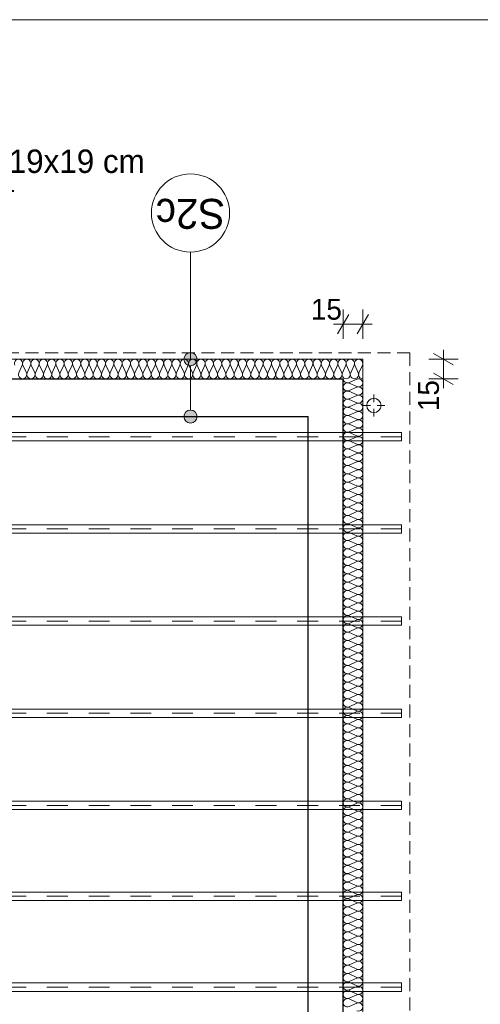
# Model space of a CAD drawing. Extents: x -547885 to -186295, y -25370 to 156194.
# Tile 225 of 256: x -474505 to -470972, y 112136 to 119694. Entities that reach past the tile are written whole.
import ezdxf

# ---------------------------------------------------------------- set-up
doc = ezdxf.new("R2010")
doc.units = 0
doc.header["$MEASUREMENT"] = 0
doc.linetypes.add('Krawędzie ukryte', pattern=[150, 100, -50])
doc.linetypes.add('Przerywana', pattern=[320, 160, -160])
for name, color, linetype in [('Arch ocieplenie', 7, 'Continuous'), ('Arch opisy', 7, 'Continuous'), ('INWENT WYMIARY', 7, 'Continuous')]:
    doc.layers.add(name, color=color, linetype=linetype)
for name, color, linetype, lineweight, true_color in [('Arch ocieplenie_Nr_Pióra__44', 7, 'Continuous', 9, 0x029e21), ('Arch wykończenie_Nr_Pióra__3', 7, 'Continuous', 18, 0xff6600), ('INWENT KONST. DREWNIANA_Nr_Pióra__2', 7, 'Continuous', 13, 0x7f7f7f)]:
    doc.layers.add(name, color=color, linetype=linetype, lineweight=lineweight, true_color=true_color)
for name, color, linetype, lineweight in [('Arch opisy_Nr_Pióra__1', 7, 'Continuous', 25), ('Arch opisy_Nr_Pióra__21', 7, 'Continuous', 9), ('ARCH TABELA_Nr_Pióra__21', 7, 'Continuous', 9), ('INWENT DACH_Nr_Pióra__21', 7, 'Continuous', 9), ('INWENT KONST. DREWNIANA_Nr_Pióra__21', 7, 'Continuous', 9), ('INWENT KONST. DREWNIANA_Nr_Pióra__46', 5, 'Continuous', 13), ('INWENT WYMIARY_Nr_Pióra__21', 7, 'Continuous', 9), ('INWENT.ŚCIANY_Nr_Pióra__1', 7, 'Continuous', 25)]:
    doc.layers.add(name, color=color, linetype=linetype, lineweight=lineweight)
doc.styles.add('GENERATED_STYLE_2', font='txt')
doc.styles.add('GENERATED_STYLE_5', font='txt')
doc.styles.add('GENERATED_STYLE_7', font='txt')
doc.dimstyles.new('GENERATED_STYLE__5', dxfattribs={"dimtxt": 160.000002, "dimasz": 114, "dimexe": 0.18, "dimexo": 0, "dimgap": 0.09, "dimtad": 1, "dimtih": 1, "dimtoh": 1, "dimdec": 0, "dimlfac": 0.1, "dimzin": 0, "dimdsep": 46, "dimtxsty": 'GENERATED_STYLE_2', "dimblk": 'ARROWHEAD_2', "dimblk1": 'ARROWHEAD_2', "dimblk2": 'ARROWHEAD_2', "dimcen": 0.09, "dimclrd": 7, "dimclre": 7, "dimclrt": 7, "dimazin": 0, "dimtfac": 1, "dimtdec": 4, "dimtmove": 0, "dimatfit": 3, "dimfxl": 0, "dimtolj": 1, "dimtzin": 0, "dimarcsym": 0})
doc.dimstyles.new('GENERATED_STYLE__7', dxfattribs={"dimtxt": 160.000002, "dimasz": 114, "dimexe": 0.18, "dimexo": 0, "dimgap": 0.09, "dimtad": 1, "dimdec": 0, "dimlfac": 0.1, "dimzin": 0, "dimdsep": 46, "dimtxsty": 'GENERATED_STYLE_2', "dimblk": 'ARROWHEAD_2', "dimblk1": 'ARROWHEAD_2', "dimblk2": 'ARROWHEAD_2', "dimcen": 0.09, "dimclrd": 7, "dimclre": 7, "dimclrt": 7, "dimazin": 0, "dimtfac": 1, "dimtdec": 4, "dimtmove": 0, "dimatfit": 3, "dimfxl": 0, "dimtolj": 1, "dimtzin": 0, "dimarcsym": 0})

# ---------------------------------------------------------------- blocks, each defined once
blk = doc.blocks.new('Izolacja cieplna 14_240', base_point=(-479763.7, 116937.6))
at = {"layer": 'Arch ocieplenie_Nr_Pióra__44', "linetype": 'Continuous'}
for p, q in [((-474511.4, 116982.3), (-474484.9, 117042.9)), ((-474479.6, 117042.9), (-474453.1, 116982.3)), ((-474447.7, 116982.3), (-474421.3, 117042.9)), ((-474415.9, 117042.9), (-474389.5, 116982.3)), ((-474384.1, 116982.3), (-474357.6, 117042.9)), ((-474352.3, 117042.9), (-474325.8, 116982.3)), ((-474320.5, 116982.3), (-474294, 117042.9)), ((-474288.7, 117042.9), (-474262.2, 116982.3)), ((-474256.8, 116982.3), (-474230.4, 117042.9)), ((-474225, 117042.9), (-474198.6, 116982.3)), ((-474193.2, 116982.3), (-474166.7, 117042.9)), ((-474161.4, 117042.9), (-474134.9, 116982.3)), ((-474129.6, 116982.3), (-474103.1, 117042.9)), ((-474097.8, 117042.9), (-474071.3, 116982.3)), ((-474066, 116982.3), (-474039.5, 117042.9)), ((-474034.1, 117042.9), (-474007.7, 116982.3)), ((-474002.3, 116982.3), (-473975.8, 117042.9)), ((-473970.5, 117042.9), (-473944, 116982.3)), ((-473938.7, 116982.3), (-473912.2, 117042.9)), ((-473906.9, 117042.9), (-473880.4, 116982.3)), ((-473875.1, 116982.3), (-473848.6, 117042.9)), ((-473843.2, 117042.9), (-473816.8, 116982.3)), ((-473811.4, 116982.3), (-473785, 117042.9)), ((-473779.6, 117042.9), (-473753.1, 116982.3)), ((-473747.8, 116982.3), (-473721.3, 117042.9)), ((-473716, 117042.9), (-473689.5, 116982.3)), ((-473684.2, 116982.3), (-473657.7, 117042.9)), ((-473652.3, 117042.9), (-473625.9, 116982.3)), ((-473620.5, 116982.3), (-473594.1, 117042.9)), ((-473588.7, 117042.9), (-473562.2, 116982.3)), ((-473556.9, 116982.3), (-473530.4, 117042.9)), ((-473525.1, 117042.9), (-473498.6, 116982.3)), ((-473493.3, 116982.3), (-473466.8, 117042.9)), ((-473461.4, 117042.9), (-473435, 116982.3)), ((-473429.6, 116982.3), (-473403.2, 117042.9)), ((-473397.8, 117042.9), (-473371.3, 116982.3)), ((-473366, 116982.3), (-473339.5, 117042.9)), ((-473334.2, 117042.9), (-473307.7, 116982.3)), ((-473302.4, 116982.3), (-473275.9, 117042.9)), ((-473270.6, 117042.9), (-473244.1, 116982.3)), ((-473238.7, 116982.3), (-473212.3, 117042.9)), ((-473206.9, 117042.9), (-473180.5, 116982.3)), ((-473175.1, 116982.3), (-473148.6, 117042.9)), ((-473143.3, 117042.9), (-473116.8, 116982.3)), ((-473111.5, 116982.3), (-473085, 117042.9)), ((-473079.7, 117042.9), (-473053.2, 116982.3)), ((-473047.8, 116982.3), (-473021.4, 117042.9)), ((-473016, 117042.9), (-472989.6, 116982.3)), ((-472984.2, 116982.3), (-472957.7, 117042.9)), ((-472952.4, 117042.9), (-472925.9, 116982.3)), ((-472920.6, 116982.3), (-472894.1, 117042.9)), ((-472888.8, 117042.9), (-472862.3, 116982.3)), ((-472856.9, 116982.3), (-472830.5, 117042.9)), ((-472825.1, 117042.9), (-472798.7, 116982.3)), ((-472793.3, 116982.3), (-472766.8, 117042.9)), ((-472761.5, 117042.9), (-472735, 116982.3)), ((-472729.7, 116982.3), (-472703.2, 117042.9)), ((-472697.9, 117042.9), (-472671.4, 116982.3)), ((-472666.1, 116982.3), (-472639.6, 117042.9)), ((-472634.2, 117042.9), (-472607.8, 116982.3)), ((-472602.4, 116982.3), (-472575.9, 117042.9)), ((-472570.6, 117042.9), (-472544.1, 116982.3)), ((-472538.8, 116982.3), (-472512.3, 117042.9)), ((-472507, 117042.9), (-472480.5, 116982.3)), ((-472475.2, 116982.3), (-472448.7, 117042.9)), ((-472443.3, 117042.9), (-472416.9, 116982.3)), ((-472411.5, 116982.3), (-472385.1, 117042.9)), ((-472379.7, 117042.9), (-472353.2, 116982.3)), ((-472347.9, 116982.3), (-472321.4, 117042.9)), ((-472316.1, 117042.9), (-472289.6, 116982.3)), ((-472284.3, 116982.3), (-472257.8, 117042.9)), ((-472252.4, 117042.9), (-472226, 116982.3)), ((-472220.6, 116982.3), (-472194.2, 117042.9)), ((-472188.8, 117042.9), (-472162.3, 116982.3)), ((-472157, 116982.3), (-472130.5, 117042.9)), ((-472125.2, 117042.9), (-472098.7, 116982.3)), ((-472093.4, 116982.3), (-472066.9, 117042.9)), ((-472061.5, 117042.9), (-472035.1, 116982.3)), ((-472029.7, 116982.3), (-472003.3, 117042.9)), ((-471997.9, 117042.9), (-471971.4, 116982.3)), ((-471966.1, 116982.3), (-471939.6, 117042.9)), ((-471934.3, 117042.9), (-471907.8, 116982.3)), ((-471902.5, 116982.3), (-471876, 117042.9))]:
    blk.add_line(p, q, dxfattribs=at)
for centre, start_param, end_param in [((-474514, 117055.7), 4.299595, 8.266775), ((-474450.4, 117055.7), 4.299595, 8.266775), ((-474386.8, 117055.7), 4.299595, 8.266775), ((-474323.2, 117055.7), 4.299595, 8.266775), ((-474259.5, 117055.7), 4.299595, 8.266775), ((-474195.9, 117055.7), 4.299595, 8.266775), ((-474132.3, 117055.7), 4.299595, 8.266775), ((-474068.6, 117055.7), 4.299595, 8.266775), ((-474005, 117055.7), 4.299595, 8.266775), ((-473941.4, 117055.7), 4.299595, 8.266775), ((-473877.7, 117055.7), 4.299595, 8.266775), ((-473814.1, 117055.7), 4.299595, 8.266775), ((-473750.5, 117055.7), 4.299595, 8.266775), ((-473686.8, 117055.7), 4.299595, 8.266775), ((-473623.2, 117055.7), 4.299595, 8.266775), ((-473559.6, 117055.7), 4.299595, 8.266775), ((-473495.9, 117055.7), 4.299595, 8.266775), ((-473432.3, 117055.7), 4.299595, 8.266775), ((-473368.7, 117055.7), 4.299595, 8.266775), ((-473305, 117055.7), 4.299595, 8.266775), ((-473241.4, 117055.7), 4.299595, 8.266775), ((-473177.8, 117055.7), 4.299595, 8.266775), ((-473114.1, 117055.7), 4.299595, 8.266775), ((-473050.5, 117055.7), 4.299595, 8.266775), ((-472986.9, 117055.7), 4.299595, 8.266775), ((-472923.3, 117055.7), 4.299595, 8.266775), ((-472859.6, 117055.7), 4.299595, 8.266775), ((-472796, 117055.7), 4.299595, 8.266775), ((-472732.4, 117055.7), 4.299595, 8.266775), ((-472668.7, 117055.7), 4.299595, 8.266775), ((-472605.1, 117055.7), 4.299595, 8.266775), ((-472541.5, 117055.7), 4.299595, 8.266775), ((-472477.8, 117055.7), 4.299595, 8.266775), ((-472414.2, 117055.7), 4.299595, 8.266775), ((-472350.6, 117055.7), 4.299595, 8.266775), ((-472286.9, 117055.7), 4.299595, 8.266775), ((-472223.3, 117055.7), 4.299595, 8.266775), ((-472159.7, 117055.7), 4.299595, 8.266775), ((-472096, 117055.7), 4.299595, 8.266775), ((-472032.4, 117055.7), 4.299595, 8.266775), ((-471968.8, 117055.7), 4.299595, 8.266775), ((-471905.1, 117055.7), 4.299595, 8.266775), ((-474482.2, 116969.5), 1.158004, 5.125183), ((-474418.6, 116969.5), 1.158004, 5.125183), ((-474355, 116969.5), 1.158004, 5.125183), ((-474291.3, 116969.5), 1.158004, 5.125183), ((-474227.7, 116969.5), 1.158004, 5.125183), ((-474164.1, 116969.5), 1.158004, 5.125183), ((-474100.4, 116969.5), 1.158004, 5.125183), ((-474036.8, 116969.5), 1.158004, 5.125183), ((-473973.2, 116969.5), 1.158004, 5.125183), ((-473909.5, 116969.5), 1.158004, 5.125183), ((-473845.9, 116969.5), 1.158004, 5.125183), ((-473782.3, 116969.5), 1.158004, 5.125183), ((-473718.6, 116969.5), 1.158004, 5.125183), ((-473655, 116969.5), 1.158004, 5.125183), ((-473591.4, 116969.5), 1.158004, 5.125183), ((-473527.8, 116969.5), 1.158004, 5.125183), ((-473464.1, 116969.5), 1.158004, 5.125183), ((-473400.5, 116969.5), 1.158004, 5.125183), ((-473336.9, 116969.5), 1.158004, 5.125183), ((-473273.2, 116969.5), 1.158004, 5.125183), ((-473209.6, 116969.5), 1.158004, 5.125183), ((-473146, 116969.5), 1.158004, 5.125183), ((-473082.3, 116969.5), 1.158004, 5.125183), ((-473018.7, 116969.5), 1.158004, 5.125183), ((-472955.1, 116969.5), 1.158004, 5.125183), ((-472891.4, 116969.5), 1.158004, 5.125183), ((-472827.8, 116969.5), 1.158004, 5.125183), ((-472764.2, 116969.5), 1.158004, 5.125183), ((-472700.5, 116969.5), 1.158004, 5.125183), ((-472636.9, 116969.5), 1.158004, 5.125183), ((-472573.3, 116969.5), 1.158004, 5.125183), ((-472509.6, 116969.5), 1.158004, 5.125183), ((-472446, 116969.5), 1.158004, 5.125183), ((-472382.4, 116969.5), 1.158004, 5.125183), ((-472318.7, 116969.5), 1.158004, 5.125183), ((-472255.1, 116969.5), 1.158004, 5.125183), ((-472191.5, 116969.5), 1.158004, 5.125183), ((-472127.9, 116969.5), 1.158004, 5.125183), ((-472064.2, 116969.5), 1.158004, 5.125183), ((-472000.6, 116969.5), 1.158004, 5.125183), ((-471937, 116969.5), 1.158004, 5.125183), ((-471873.3, 116969.5), 1.158004, 3.141593)]:
    blk.add_ellipse(centre, major_axis=(0, 31.9), ratio=0.99731, start_param=start_param, end_param=end_param, dxfattribs=at)
blk = doc.blocks.new('Izolacja cieplna 14_242', base_point=(-472023.3, 116937.6))
at = {"layer": 'Arch ocieplenie_Nr_Pióra__44', "linetype": 'Continuous'}
for p, q in [((-471918, 116935), (-471978.6, 116909)), ((-471978.6, 116903.8), (-471918, 116877.8)), ((-471918, 116872.5), (-471978.6, 116846.5)), ((-471978.6, 116841.3), (-471918, 116815.3)), ((-471918, 116810), (-471978.6, 116784)), ((-471978.6, 116778.8), (-471918, 116752.8)), ((-471918, 116747.5), (-471978.6, 116721.5)), ((-471978.6, 116716.3), (-471918, 116690.3))]:
    blk.add_line(p, q, dxfattribs=at)
for centre, start_param, end_param in [((-471991.4, 116937.6), 3.141593, 5.125182), ((-471905.2, 116906.4), 4.299595, 8.266775), ((-471991.4, 116875.1), 1.158004, 5.125183), ((-471905.2, 116843.9), 4.299595, 8.266775), ((-471991.4, 116812.6), 1.158004, 5.125183), ((-471991.4, 116750.1), 1.158004, 5.125183), ((-471905.2, 116781.4), 4.299595, 8.266775), ((-471991.4, 116687.6), 1.158004, 3.141593), ((-471905.2, 116718.9), 4.299595, 8.266775)]:
    blk.add_ellipse(centre, major_axis=(31.9, 0), ratio=0.979571, start_param=start_param, end_param=end_param, dxfattribs=at)
blk = doc.blocks.new('Izolacja cieplna 14_245', base_point=(-472023.3, 116687.6))
at = {"layer": 'Arch ocieplenie_Nr_Pióra__44', "linetype": 'Continuous'}
for p, q in [((-471918, 116685), (-471978.6, 116658.4)), ((-471978.6, 116653), (-471918, 116626.4)), ((-471918, 116621), (-471978.6, 116594.4)), ((-471978.6, 116589), (-471918, 116562.4)), ((-471918, 116557.1), (-471978.6, 116530.5)), ((-471978.6, 116525.1), (-471918, 116498.5)), ((-471918, 116493.1), (-471978.6, 116466.5)), ((-471978.6, 116461.1), (-471918, 116434.5)), ((-471918, 116429.2), (-471978.6, 116402.6)), ((-471978.6, 116397.2), (-471918, 116370.6)), ((-471918, 116365.2), (-471978.6, 116338.6)), ((-471978.6, 116333.2), (-471918, 116306.6)), ((-471918, 116301.3), (-471978.6, 116274.7)), ((-471978.6, 116269.3), (-471918, 116242.7)), ((-471918, 116237.3), (-471978.6, 116210.7)), ((-471978.6, 116205.4), (-471918, 116178.8)), ((-471918, 116173.4), (-471978.6, 116146.8)), ((-471978.6, 116141.4), (-471918, 116114.8)), ((-471918, 116109.4), (-471978.6, 116082.8)), ((-471978.6, 116077.5), (-471918, 116050.9)), ((-471918, 116045.5), (-471978.6, 116018.9)), ((-471978.6, 116013.5), (-471918, 115986.9)), ((-471918, 115981.5), (-471978.6, 115954.9)), ((-471978.6, 115949.6), (-471918, 115923)), ((-471918, 115917.6), (-471978.6, 115891)), ((-471978.6, 115885.6), (-471918, 115859)), ((-471918, 115853.7), (-471978.6, 115827.1)), ((-471978.6, 115821.7), (-471918, 115795.1)), ((-471918, 115789.7), (-471978.6, 115763.1)), ((-471978.6, 115757.7), (-471918, 115731.1)), ((-471918, 115725.8), (-471978.6, 115699.2)), ((-471978.6, 115693.8), (-471918, 115667.2)), ((-471918, 115661.8), (-471978.6, 115635.2)), ((-471978.6, 115629.8), (-471918, 115603.2)), ((-471918, 115597.9), (-471978.6, 115571.3)), ((-471978.6, 115565.9), (-471918, 115539.3)), ((-471918, 115533.9), (-471978.6, 115507.3)), ((-471978.6, 115502), (-471918, 115475.4)), ((-471918, 115470), (-471978.6, 115443.4)), ((-471978.6, 115438), (-471918, 115411.4)), ((-471918, 115406), (-471978.6, 115379.4)), ((-471978.6, 115374.1), (-471918, 115347.5)), ((-471918, 115342.1), (-471978.6, 115315.5)), ((-471978.6, 115310.1), (-471918, 115283.5)), ((-471918, 115278.1), (-471978.6, 115251.5)), ((-471978.6, 115246.2), (-471918, 115219.6)), ((-471918, 115214.2), (-471978.6, 115187.6)), ((-471978.6, 115182.2), (-471918, 115155.6)), ((-471918, 115150.2), (-471978.6, 115123.6)), ((-471978.6, 115118.3), (-471918, 115091.7)), ((-471918, 115086.3), (-471978.6, 115059.7)), ((-471978.6, 115054.3), (-471918, 115027.7)), ((-471918, 115022.4), (-471978.6, 114995.8)), ((-471978.6, 114990.4), (-471918, 114963.8)), ((-471918, 114958.4), (-471978.6, 114931.8)), ((-471978.6, 114926.4), (-471918, 114899.8)), ((-471918, 114894.5), (-471978.6, 114867.9)), ((-471978.6, 114862.5), (-471918, 114835.9)), ((-471918, 114830.5), (-471978.6, 114803.9)), ((-471978.6, 114798.5), (-471918, 114771.9)), ((-471918, 114766.6), (-471978.6, 114740)), ((-471978.6, 114734.6), (-471918, 114708)), ((-471918, 114702.6), (-471978.6, 114676)), ((-471978.6, 114670.7), (-471918, 114644.1)), ((-471918, 114638.7), (-471978.6, 114612.1)), ((-471978.6, 114606.7), (-471918, 114580.1)), ((-471918, 114574.7), (-471978.6, 114548.1)), ((-471978.6, 114542.8), (-471918, 114516.2)), ((-471918, 114510.8), (-471978.6, 114484.2)), ((-471978.6, 114478.8), (-471918, 114452.2)), ((-471918, 114446.8), (-471978.6, 114420.2)), ((-471978.6, 114414.9), (-471918, 114388.3)), ((-471918, 114382.9), (-471978.6, 114356.3)), ((-471978.6, 114350.9), (-471918, 114324.3)), ((-471918, 114319), (-471978.6, 114292.3)), ((-471978.6, 114287), (-471918, 114260.4)), ((-471918, 114255), (-471978.6, 114228.4)), ((-471978.6, 114223), (-471918, 114196.4)), ((-471918, 114191.1), (-471978.6, 114164.5)), ((-471978.6, 114159.1), (-471918, 114132.5)), ((-471918, 114127.1), (-471978.6, 114100.5)), ((-471978.6, 114095.1), (-471918, 114068.5)), ((-471918, 114063.2), (-471978.6, 114036.6)), ((-471978.6, 114031.2), (-471918, 114004.6)), ((-471918, 113999.2), (-471978.6, 113972.6)), ((-471978.6, 113967.2), (-471918, 113940.6)), ((-471918, 113935.3), (-471978.6, 113908.7)), ((-471978.6, 113903.3), (-471918, 113876.7)), ((-471918, 113871.3), (-471978.6, 113844.7)), ((-471978.6, 113839.4), (-471918, 113812.8)), ((-471918, 113807.4), (-471978.6, 113780.8)), ((-471978.6, 113775.4), (-471918, 113748.8)), ((-471918, 113743.4), (-471978.6, 113716.8)), ((-471978.6, 113711.5), (-471918, 113684.9)), ((-471918, 113679.5), (-471978.6, 113652.9)), ((-471978.6, 113647.5), (-471918, 113620.9)), ((-471918, 113615.5), (-471978.6, 113588.9)), ((-471978.6, 113583.6), (-471918, 113557)), ((-471918, 113551.6), (-471978.6, 113525)), ((-471978.6, 113519.6), (-471918, 113493)), ((-471918, 113487.7), (-471978.6, 113461.1)), ((-471978.6, 113455.7), (-471918, 113429.1)), ((-471918, 113423.7), (-471978.6, 113397.1)), ((-471978.6, 113391.7), (-471918, 113365.1)), ((-471918, 113359.8), (-471978.6, 113333.2)), ((-471978.6, 113327.8), (-471918, 113301.2)), ((-471918, 113295.8), (-471978.6, 113269.2)), ((-471978.6, 113263.8), (-471918, 113237.2)), ((-471918, 113231.9), (-471978.6, 113205.3)), ((-471978.6, 113199.9), (-471918, 113173.3)), ((-471918, 113167.9), (-471978.6, 113141.3)), ((-471978.6, 113136), (-471918, 113109.3)), ((-471918, 113104), (-471978.6, 113077.4)), ((-471978.6, 113072), (-471918, 113045.4)), ((-471918, 113040), (-471978.6, 113013.4)), ((-471978.6, 113008.1), (-471918, 112981.5)), ((-471918, 112976.1), (-471978.6, 112949.5)), ((-471978.6, 112944.1), (-471918, 112917.5)), ((-471918, 112912.1), (-471978.6, 112885.5)), ((-471978.6, 112880.2), (-471918, 112853.6)), ((-471918, 112848.2), (-471978.6, 112821.6)), ((-471978.6, 112816.2), (-471918, 112789.6)), ((-471918, 112784.2), (-471978.6, 112757.6)), ((-471978.6, 112752.3), (-471918, 112725.7)), ((-471918, 112720.3), (-471978.6, 112693.7)), ((-471978.6, 112688.3), (-471918, 112661.7)), ((-471918, 112656.4), (-471978.6, 112629.8)), ((-471978.6, 112624.4), (-471918, 112597.8)), ((-471918, 112592.4), (-471978.6, 112565.8)), ((-471978.6, 112560.4), (-471918, 112533.8)), ((-471918, 112528.5), (-471978.6, 112501.9)), ((-471978.6, 112496.5), (-471918, 112469.9)), ((-471918, 112464.5), (-471978.6, 112437.9)), ((-471978.6, 112432.5), (-471918, 112405.9)), ((-471918, 112400.6), (-471978.6, 112374)), ((-471978.6, 112368.6), (-471918, 112342)), ((-471918, 112336.6), (-471978.6, 112310)), ((-471978.6, 112304.7), (-471918, 112278.1)), ((-471918, 112272.7), (-471978.6, 112246.1)), ((-471978.6, 112240.7), (-471918, 112214.1)), ((-471918, 112208.7), (-471978.6, 112182.1)), ((-471978.6, 112176.8), (-471918, 112150.2)), ((-471918, 112144.8), (-471978.6, 112118.2))]:
    blk.add_line(p, q, dxfattribs=at)
for centre, start_param, end_param in [((-471991.4, 116623.7), 2.7288, 6.695979), ((-471991.4, 116687.6), 4.712389, 6.695979), ((-471905.2, 116655.7), 5.870392, 9.837571), ((-471905.2, 116591.7), 5.870392, 9.837571), ((-471991.4, 116559.7), 2.7288, 6.695979), ((-471905.2, 116527.8), 5.870392, 9.837571), ((-471991.4, 116495.8), 2.7288, 6.695979), ((-471905.2, 116463.8), 5.870392, 9.837571), ((-471991.4, 116431.9), 2.7288, 6.695979), ((-471991.4, 116367.9), 2.7288, 6.695979), ((-471905.2, 116399.9), 5.870392, 9.837571), ((-471991.4, 116304), 2.7288, 6.695979), ((-471905.2, 116335.9), 5.870392, 9.837571), ((-471991.4, 116240), 2.7288, 6.695979), ((-471905.2, 116272), 5.870392, 9.837571), ((-471991.4, 116176.1), 2.7288, 6.695979), ((-471905.2, 116208), 5.870392, 9.837571), ((-471905.2, 116144.1), 5.870392, 9.837571), ((-471991.4, 116112.1), 2.7288, 6.695979), ((-471905.2, 116080.2), 5.870392, 9.837571), ((-471991.4, 116048.2), 2.7288, 6.695979), ((-471905.2, 116016.2), 5.870392, 9.837571), ((-471991.4, 115984.2), 2.7288, 6.695979), ((-471991.4, 115920.3), 2.7288, 6.695979), ((-471905.2, 115952.3), 5.870392, 9.837571), ((-471991.4, 115856.3), 2.7288, 6.695979), ((-471905.2, 115888.3), 5.870392, 9.837571), ((-471991.4, 115792.4), 2.7288, 6.695979), ((-471905.2, 115824.4), 5.870392, 9.837571), ((-471905.2, 115760.4), 5.870392, 9.837571), ((-471991.4, 115728.4), 2.7288, 6.695979), ((-471905.2, 115696.5), 5.870392, 9.837571), ((-471991.4, 115664.5), 2.7288, 6.695979), ((-471905.2, 115632.5), 5.870392, 9.837571), ((-471991.4, 115600.6), 2.7288, 6.695979), ((-471991.4, 115536.6), 2.7288, 6.695979), ((-471905.2, 115568.6), 5.870392, 9.837571), ((-471991.4, 115472.7), 2.7288, 6.695979), ((-471905.2, 115504.6), 5.870392, 9.837571), ((-471991.4, 115408.7), 2.7288, 6.695979), ((-471905.2, 115440.7), 5.870392, 9.837571), ((-471991.4, 115344.8), 2.7288, 6.695979), ((-471905.2, 115376.7), 5.870392, 9.837571), ((-471905.2, 115312.8), 5.870392, 9.837571), ((-471991.4, 115280.8), 2.7288, 6.695979), ((-471905.2, 115248.9), 5.870392, 9.837571), ((-471991.4, 115216.9), 2.7288, 6.695979), ((-471905.2, 115184.9), 5.870392, 9.837571), ((-471991.4, 115152.9), 2.7288, 6.695979), ((-471991.4, 115089), 2.7288, 6.695979), ((-471905.2, 115121), 5.870392, 9.837571), ((-471991.4, 115025), 2.7288, 6.695979), ((-471905.2, 115057), 5.870392, 9.837571), ((-471991.4, 114961.1), 2.7288, 6.695979), ((-471905.2, 114993.1), 5.870392, 9.837571), ((-471905.2, 114929.1), 5.870392, 9.837571), ((-471991.4, 114897.2), 2.7288, 6.695979), ((-471905.2, 114865.2), 5.870392, 9.837571), ((-471991.4, 114833.2), 2.7288, 6.695979), ((-471905.2, 114801.2), 5.870392, 9.837571), ((-471991.4, 114769.3), 2.7288, 6.695979), ((-471991.4, 114705.3), 2.7288, 6.695979), ((-471905.2, 114737.3), 5.870392, 9.837571), ((-471991.4, 114641.4), 2.7288, 6.695979), ((-471905.2, 114673.3), 5.870392, 9.837571), ((-471991.4, 114577.4), 2.7288, 6.695979), ((-471905.2, 114609.4), 5.870392, 9.837571), ((-471991.4, 114513.5), 2.7288, 6.695979), ((-471905.2, 114545.4), 5.870392, 9.837571), ((-471905.2, 114481.5), 5.870392, 9.837571), ((-471991.4, 114449.5), 2.7288, 6.695979), ((-471905.2, 114417.6), 5.870392, 9.837571), ((-471991.4, 114385.6), 2.7288, 6.695979), ((-471905.2, 114353.6), 5.870392, 9.837571), ((-471991.4, 114321.6), 2.7288, 6.695979), ((-471991.4, 114257.7), 2.7288, 6.695979), ((-471905.2, 114289.7), 5.870392, 9.837571), ((-471991.4, 114193.7), 2.7288, 6.695979), ((-471905.2, 114225.7), 5.870392, 9.837571), ((-471991.4, 114129.8), 2.7288, 6.695979), ((-471905.2, 114161.8), 5.870392, 9.837571), ((-471905.2, 114097.8), 5.870392, 9.837571), ((-471991.4, 114065.9), 2.7288, 6.695979), ((-471905.2, 114033.9), 5.870392, 9.837571), ((-471991.4, 114001.9), 2.7288, 6.695979), ((-471905.2, 113969.9), 5.870392, 9.837571), ((-471991.4, 113938), 2.7288, 6.695979), ((-471991.4, 113874), 2.7288, 6.695979), ((-471905.2, 113906), 5.870392, 9.837571), ((-471991.4, 113810.1), 2.7288, 6.695979), ((-471905.2, 113842), 5.870392, 9.837571), ((-471991.4, 113746.1), 2.7288, 6.695979), ((-471905.2, 113778.1), 5.870392, 9.837571), ((-471991.4, 113682.2), 2.7288, 6.695979), ((-471905.2, 113714.1), 5.870392, 9.837571), ((-471905.2, 113650.2), 5.870392, 9.837571), ((-471991.4, 113618.2), 2.7288, 6.695979), ((-471905.2, 113586.3), 5.870392, 9.837571), ((-471991.4, 113554.3), 2.7288, 6.695979), ((-471905.2, 113522.3), 5.870392, 9.837571), ((-471991.4, 113490.3), 2.7288, 6.695979), ((-471991.4, 113426.4), 2.7288, 6.695979), ((-471905.2, 113458.4), 5.870392, 9.837571), ((-471991.4, 113362.4), 2.7288, 6.695979), ((-471905.2, 113394.4), 5.870392, 9.837571), ((-471991.4, 113298.5), 2.7288, 6.695979), ((-471905.2, 113330.5), 5.870392, 9.837571), ((-471905.2, 113266.5), 5.870392, 9.837571), ((-471991.4, 113234.6), 2.7288, 6.695979), ((-471905.2, 113202.6), 5.870392, 9.837571), ((-471991.4, 113170.6), 2.7288, 6.695979), ((-471905.2, 113138.6), 5.870392, 9.837571), ((-471991.4, 113106.7), 2.7288, 6.695979), ((-471991.4, 113042.7), 2.7288, 6.695979), ((-471905.2, 113074.7), 5.870392, 9.837571), ((-471991.4, 112978.8), 2.7288, 6.695979), ((-471905.2, 113010.7), 5.870392, 9.837571), ((-471991.4, 112914.8), 2.7288, 6.695979), ((-471905.2, 112946.8), 5.870392, 9.837571), ((-471991.4, 112850.9), 2.7288, 6.695979), ((-471905.2, 112882.9), 5.870392, 9.837571), ((-471905.2, 112818.9), 5.870392, 9.837571), ((-471991.4, 112786.9), 2.7288, 6.695979), ((-471905.2, 112755), 5.870392, 9.837571), ((-471991.4, 112723), 2.7288, 6.695979), ((-471905.2, 112691), 5.870392, 9.837571), ((-471991.4, 112659), 2.7288, 6.695979), ((-471991.4, 112595.1), 2.7288, 6.695979), ((-471905.2, 112627.1), 5.870392, 9.837571), ((-471991.4, 112531.2), 2.7288, 6.695979), ((-471905.2, 112563.1), 5.870392, 9.837571), ((-471991.4, 112467.2), 2.7288, 6.695979), ((-471905.2, 112499.2), 5.870392, 9.837571), ((-471905.2, 112435.2), 5.870392, 9.837571), ((-471991.4, 112403.3), 2.7288, 6.695979), ((-471905.2, 112371.3), 5.870392, 9.837571), ((-471991.4, 112339.3), 2.7288, 6.695979), ((-471905.2, 112307.3), 5.870392, 9.837571), ((-471991.4, 112275.4), 2.7288, 6.695979), ((-471991.4, 112211.4), 2.7288, 6.695979), ((-471905.2, 112243.4), 5.870392, 9.837571), ((-471991.4, 112147.5), 2.7288, 6.695979), ((-471905.2, 112179.4), 5.870392, 9.837571), ((-471905.2, 112115.5), 5.870392, 9.837571)]:
    blk.add_ellipse(centre, major_axis=(0, -32), ratio=0.997771, start_param=start_param, end_param=end_param, dxfattribs=at)
blk = doc.blocks.new('*D808')
at = {"layer": 'INWENT WYMIARY_Nr_Pióra__21', "linetype": 'Continuous'}
for p, q in [((-471255.1, 117087.6), (-471255.1, 117161)), ((-471142.6, 117087.6), (-471367.6, 117087.6)), ((-471180.1, 117044.3), (-471330.1, 117130.9)), ((-471255.1, 116937.6), (-471255.1, 117087.6)), ((-471142.6, 116937.6), (-471367.6, 116937.6)), ((-471330.1, 116980.9), (-471180.1, 116894.3)), ((-471255.1, 116864.3), (-471255.1, 116937.6))]:
    blk.add_line(p, q, dxfattribs=at)
at = {"layer": 'INWENT WYMIARY_Nr_Pióra__21', "insert": (-471287.1, 116689.5), "char_height": 160, "attachment_point": 7, "rotation": 90, "style": 'GENERATED_STYLE_2'}
blk.add_mtext('{15}', dxfattribs=at)
blk = doc.blocks.new('ARROWHEAD_2')
at = {"color": 0, "linetype": 'Continuous', "lineweight": 0}
for p, q in [((0, 0), (-1, 0)), ((-0.378, -0.655), (0.378, 0.655))]:
    blk.add_line(p, q, dxfattribs=at)
blk = doc.blocks.new('*D809')
at = {"layer": 'INWENT WYMIARY_Nr_Pióra__21', "linetype": 'Continuous'}
for p, q in [((-472023.3, 117244.4), (-472023.3, 117469.4)), ((-471873.3, 117244.4), (-471873.3, 117469.4)), ((-471980, 117431.9), (-472066.6, 117281.9)), ((-471916.6, 117281.9), (-471830, 117431.9)), ((-472096.7, 117356.9), (-472023.3, 117356.9)), ((-472023.3, 117356.9), (-471873.3, 117356.9)), ((-471873.3, 117356.9), (-471800, 117356.9))]:
    blk.add_line(p, q, dxfattribs=at)
at = {"layer": 'INWENT WYMIARY_Nr_Pióra__21', "insert": (-472271.5, 117388.9), "char_height": 160, "attachment_point": 7, "style": 'GENERATED_STYLE_2'}
blk.add_mtext('{15}', dxfattribs=at)
blk = doc.blocks.new('Linia_170', base_point=(-473194.6, 116647.5))
at = {"layer": 'Arch opisy_Nr_Pióra__21', "linetype": 'Continuous'}
for points in [[(-473144.6, 117087.6), (-473148.4, 117106.8), (-473159.3, 117123), (-473175.5, 117133.8), (-473194.6, 117137.6), (-473213.7, 117133.8), (-473230, 117123), (-473240.8, 117106.8), (-473244.6, 117087.6), (-473240.8, 117068.5), (-473230, 117052.3), (-473213.7, 117041.4), (-473194.6, 117037.6), (-473175.5, 117041.4), (-473159.3, 117052.3), (-473148.4, 117068.5)], [(-473144.6, 116647.5), (-473148.4, 116666.6), (-473159.3, 116682.8), (-473175.5, 116693.7), (-473194.6, 116697.5), (-473213.7, 116693.7), (-473230, 116682.8), (-473240.8, 116666.6), (-473244.6, 116647.5), (-473240.8, 116628.4), (-473230, 116612.1), (-473213.7, 116601.3), (-473194.6, 116597.5), (-473175.5, 116601.3), (-473159.3, 116612.1), (-473148.4, 116628.4)]]:
    blk.add_hatch(color=256, dxfattribs=at).paths.add_polyline_path(points, flags=0)
blk.add_line((-473194.6, 116697.5), (-473194.6, 117037.6), dxfattribs=at)
for centre in [(-473194.6, 117087.6), (-473194.6, 116647.5)]:
    blk.add_circle(centre, 50, dxfattribs=at)
blk = doc.blocks.new('Linia_171', base_point=(-473194.6, 117087.6))
at = {"layer": 'Arch opisy_Nr_Pióra__21', "linetype": 'Continuous'}
blk.add_line((-473194.6, 117087.6), (-473194.6, 117910.2), dxfattribs=at)
blk.add_circle((-473194.6, 118210.2), 300, dxfattribs=at)

msp = doc.modelspace()

# ---------------------------------------------------------------- linework, layer by layer
at = {"layer": 'ARCH TABELA_Nr_Pióra__21', "linetype": 'Continuous'}
msp.add_line((-504973.3, 119694.2), (-464223.3, 119694.2), dxfattribs=at)
at = {"layer": 'Arch wykończenie_Nr_Pióra__3', "linetype": 'Continuous'}
for p, q in [((-479763.7, 117087.5), (-471873.3, 117087.5)), ((-471873.3, 117087.5), (-471873.3, 104707.6))]:
    msp.add_line(p, q, dxfattribs=at)
at = {"layer": 'INWENT DACH_Nr_Pióra__21', "linetype": 'Krawędzie ukryte'}
for p, q in [((-489460.4, 117137.5), (-471511.2, 117137.5)), ((-471511.2, 117137.5), (-471511.2, 104657.6))]:
    msp.add_line(p, q, dxfattribs=at)
at = {"layer": 'INWENT DACH_Nr_Pióra__21', "linetype": 'Continuous'}
for p, q in [((-471788.3, 116757.6), (-471788.3, 116817.6)), ((-471813.3, 116732.6), (-471873.3, 116732.6)), ((-471788.3, 116707.6), (-471788.3, 116647.6)), ((-471763.3, 116732.6), (-471703.3, 116732.6))]:
    msp.add_line(p, q, dxfattribs=at)
msp.add_circle((-471788.3, 116732.6), 55, dxfattribs=at)
at = {"layer": 'INWENT KONST. DREWNIANA_Nr_Pióra__2', "linetype": 'Continuous'}
for p, q in [((-480485.8, 116525.1), (-471575.5, 116525.1)), ((-471575.5, 116525.1), (-471575.5, 116460.1)), ((-471575.5, 116460.1), (-480485.8, 116460.1)), ((-480485.8, 115110.1), (-471575.5, 115110.1)), ((-471575.5, 115045.1), (-480485.8, 115045.1)), ((-471575.5, 115110.1), (-471575.5, 115045.1)), ((-480485.8, 113695.1), (-471575.5, 113695.1)), ((-471575.5, 113695.1), (-471575.5, 113630.1)), ((-471575.5, 113630.1), (-480485.8, 113630.1)), ((-480485.8, 112300.1), (-471575.5, 112300.1)), ((-471575.5, 112300.1), (-471575.5, 112235.1)), ((-471575.5, 112235.1), (-480485.8, 112235.1))]:
    msp.add_line(p, q, dxfattribs=at)
at = {"layer": 'INWENT KONST. DREWNIANA_Nr_Pióra__21', "linetype": 'Przerywana'}
for p, q in [((-471575.5, 116492.6), (-480485.8, 116492.6)), ((-471575.5, 115077.6), (-480485.8, 115077.6)), ((-471575.5, 113662.6), (-480485.8, 113662.6)), ((-471575.5, 112267.6), (-480485.8, 112267.6))]:
    msp.add_line(p, q, dxfattribs=at)
at = {"layer": 'INWENT KONST. DREWNIANA_Nr_Pióra__46', "linetype": 'Continuous'}
for p, q in [((-480485.8, 115817.6), (-471575.5, 115817.6)), ((-471575.5, 115817.6), (-471575.5, 115752.6)), ((-471575.5, 115752.6), (-480485.8, 115752.6)), ((-480485.8, 114402.6), (-471575.5, 114402.6)), ((-471575.5, 114402.6), (-471575.5, 114337.6)), ((-471575.5, 114337.6), (-480485.8, 114337.6)), ((-480485.8, 112997.6), (-471575.5, 112997.6)), ((-471575.5, 112932.6), (-480485.8, 112932.6)), ((-471575.5, 112997.6), (-471575.5, 112932.6))]:
    msp.add_line(p, q, dxfattribs=at)
at = {"layer": 'INWENT KONST. DREWNIANA_Nr_Pióra__46', "linetype": 'Przerywana'}
for p, q in [((-471575.5, 115785.1), (-480485.8, 115785.1)), ((-471575.5, 114370.1), (-480485.8, 114370.1)), ((-471575.5, 112965.1), (-480485.8, 112965.1))]:
    msp.add_line(p, q, dxfattribs=at)
at = {"layer": 'INWENT.ŚCIANY_Nr_Pióra__1', "linetype": 'Continuous'}
for p, q in [((-479678.7, 116937.5), (-472023.3, 116937.5)), ((-472023.3, 104857.6), (-472023.3, 116937.5)), ((-479668.7, 116647.5), (-472293.3, 116647.5)), ((-472293.3, 105147.6), (-472293.3, 116647.5))]:
    msp.add_line(p, q, dxfattribs=at)

# ---------------------------------------------------------------- block references
at = {"layer": 'Arch ocieplenie', "color": 104, "linetype": 'Continuous', "lineweight": 13, "true_color": 0x029e21}
for name, p in [('Izolacja cieplna 14_240', (-479763.7, 116937.6)), ('Izolacja cieplna 14_242', (-472023.3, 116937.6)), ('Izolacja cieplna 14_245', (-472023.3, 116687.6))]:
    msp.add_blockref(name, p, dxfattribs=at)
at = {"layer": 'Arch opisy', "linetype": 'Continuous'}
for name, p in [('Linia_171', (-473194.6, 117087.6)), ('Linia_170', (-473194.6, 116647.5))]:
    msp.add_blockref(name, p, dxfattribs=at)

# ---------------------------------------------------------------- texts
at = {"layer": 'Arch opisy_Nr_Pióra__1', "linetype": 'Continuous', "insert": (-473194.6, 118088.8), "char_height": 230, "attachment_point": 2, "rotation": 180, "style": 'GENERATED_STYLE_7'}
msp.add_mtext('{S2c}', dxfattribs=at)
at = {"layer": 'Arch opisy_Nr_Pióra__21', "linetype": 'Continuous', "insert": (-476368, 118361.4), "char_height": 180, "width": 2935.91, "attachment_point": 4, "line_spacing_factor": 0.486554, "style": 'GENERATED_STYLE_5'}
msp.add_mtext('{Okno z luksfrów 19x19 cm\\Pgładkich ze szkła bezbarwnego \\Pmin.klasy EI30}', dxfattribs=at)

# ---------------------------------------------------------------- dimensions: what is measured, and where the dimension line sits
at = {"layer": 'INWENT WYMIARY', "linetype": 'Continuous'}
dim = msp.add_linear_dim(base=(-472023.3, 117356.9), p1=(-472023.3, 116937.6), p2=(-471873.3, 117087.6), dimstyle='GENERATED_STYLE__5', dxfattribs=at)
dim.commit()
dim.dimension.update_dxf_attribs({"geometry": '*D809', "text_midpoint": (-472150.1, 117468.9)})
dim = msp.add_linear_dim(base=(-471255.1, 116937.6), p1=(-472023.3, 116937.6), p2=(-471873.3, 117087.6), angle=90, dimstyle='GENERATED_STYLE__7', dxfattribs=at)
dim.commit()
dim.dimension.update_dxf_attribs({"geometry": '*D808', "text_midpoint": (-471367.1, 116810.9)})

doc.saveas('drawing.dxf')
